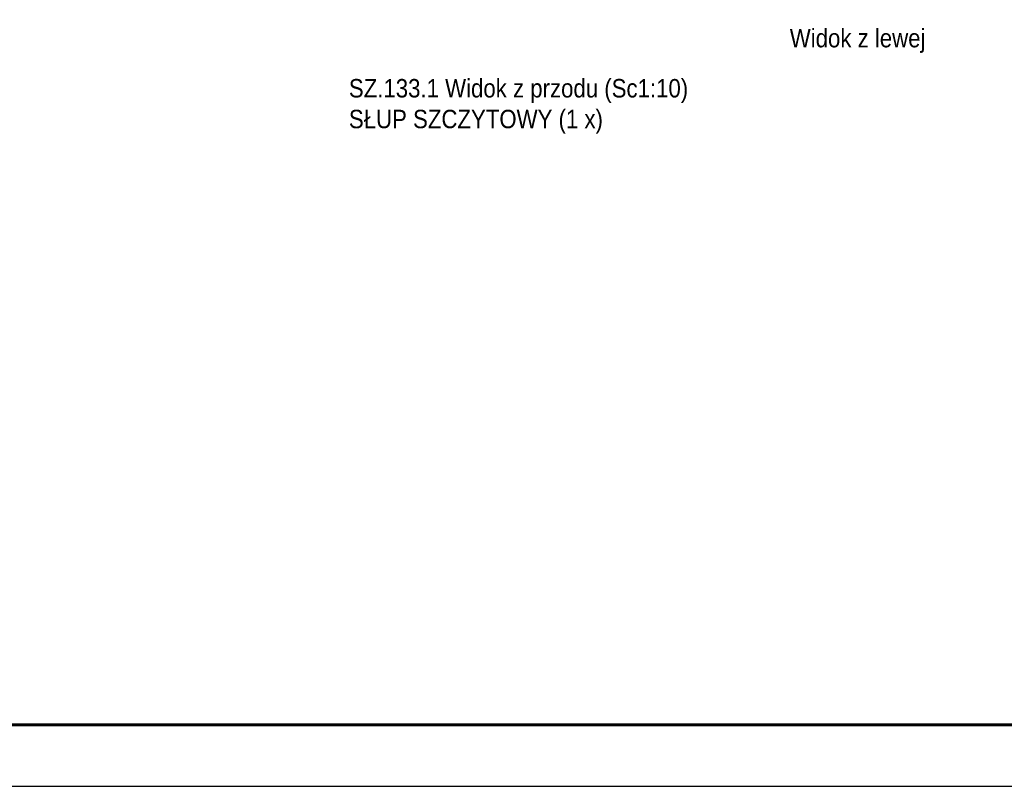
# Model space of a CAD drawing. Header units: millimetres. Extents: x -174 to 432, y 15234 to 15730.
# Tile 5 of 24: x -8 to 152, y 15234 to 15359. Entities that reach past the tile are written whole.
import ezdxf

# ---------------------------------------------------------------- set-up
doc = ezdxf.new("R2010")
doc.units = ezdxf.units.MM
doc.header["$LTSCALE"] = 10
doc.layers.add('_FORMATKA', color=8, linetype='Continuous', plot=False)
for name, color, linetype, lineweight in [('_RAMKA', 7, 'Continuous', 35), ('PS_DIM', 4, 'Continuous', 13), ('PS_TEXT', 3, 'Continuous', 18)]:
    doc.layers.add(name, color=color, linetype=linetype, lineweight=lineweight)
doc.styles.add('gil', font='txt', dxfattribs={"width": 0.9})

# ---------------------------------------------------------------- blocks, each defined once
blk = doc.blocks.new('*U160')
at = {"layer": '_FORMATKA', "lineweight": -3}
blk.add_lwpolyline([(-594, 0), (0, 0), (0, 420), (-594, 420)], close=True, dxfattribs=at)
at = {"layer": '_RAMKA', "lineweight": -3, "const_width": 0.5}
blk.add_lwpolyline([(-564, 10), (-10, 10), (-10, 410), (-564, 410)], close=True, dxfattribs=at)
blk = doc.blocks.new('*X259')
at = {"color": 3, "style": 'gil', "width": 0.9}
for s, p in [('SZ.133.1 Widok z przodu (Sc1:10)', (45.4, 15346.09)), ('SŁUP SZCZYTOWY (1 x)', (45.4, 15341.09))]:
    blk.add_text(s, height=3, dxfattribs=at).set_placement(p)
blk = doc.blocks.new('*X282')
at = {"color": 3, "style": 'gil', "width": 0.9}
blk.add_text('Widok z lewej', height=3, dxfattribs=at).set_placement((117.11, 15354.24))

msp = doc.modelspace()

# ---------------------------------------------------------------- block references
at = {"layer": 'PS_DIM'}
msp.add_blockref('*U160', (425.71, 15234.12), dxfattribs=at)
at = {"layer": 'PS_TEXT'}
for name in ['*X282', '*X259']:
    msp.add_blockref(name, (0, 0), dxfattribs=at)

doc.saveas('drawing.dxf')
